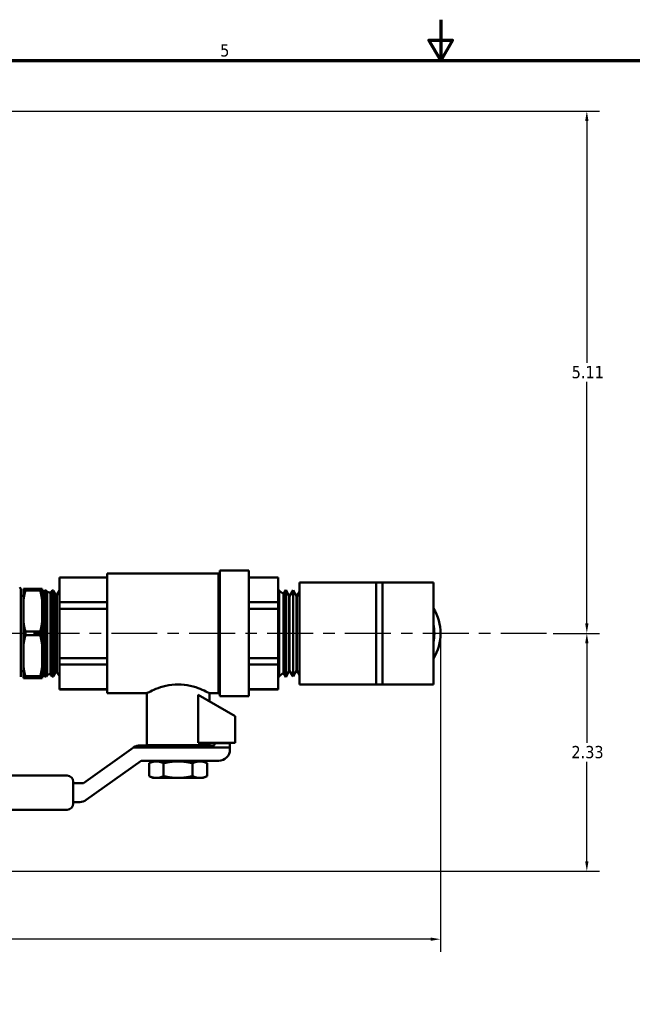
# Model space of a CAD drawing. Header units: inches. Extents: x 0.1 to 33.9, y 0.6 to 21.4.
# Tile 50 of 82: x 12.9 to 18.9, y 11.8 to 21.4. Entities that reach past the tile are written whole.
import ezdxf

# ---------------------------------------------------------------- set-up
doc = ezdxf.new("R2010")
doc.units = ezdxf.units.IN
doc.header["$MEASUREMENT"] = 0
doc.linetypes.add('CHAIN', pattern=[0.7087, 0.4724, -0.0591, 0.1181, -0.0591])
for name, color, linetype, lineweight in [('Border (ANSI)', 7, 'Continuous', 70), ('Centerline (ANSI)', 7, 'Continuous', 25), ('Dimension (ANSI)', 7, 'Continuous', 25), ('Visible (ANSI)', 7, 'Continuous', 50)]:
    doc.layers.add(name, color=color, linetype=linetype, lineweight=lineweight)
doc.styles.add('Note Text (ANSI)', font='tahoma.ttf')
doc.dimstyles.new('Default (ANSI)', dxfattribs={"dimtxt": 0.12, "dimasz": 0.098425, "dimexe": 0.125, "dimexo": 0.0625, "dimgap": 0.031496, "dimtad": 0, "dimtih": 1, "dimtoh": 1, "dimrnd": 1e-08, "dimzin": 4, "dimdsep": 46, "dimtxsty": 'Note Text (ANSI)', "dimcen": 0.09, "dimdle": 0.393701, "dimclrd": 256, "dimclre": 256, "dimclrt": 256, "dimadec": 0, "dimazin": 1, "dimtfac": 1, "dimtofl": 0, "dimtmove": 0, "dimatfit": 3, "dimfxl": 1, "dimtolj": 1, "dimtzin": 4, "dimlwd": -1, "dimlwe": -1, "dimarcsym": 0})

# ---------------------------------------------------------------- blocks, each defined once
blk = doc.blocks.new('Borders Default Border')
at = {"layer": 'Border (ANSI)', "flags": 128}
for points in [[(17, 21.4), (17, 21), (16.8845, 21.2), (17.1155, 21.2), (17, 21)], [(0.5, 1), (0.5, 21), (33.5, 21), (33.5, 1), (0.5, 1)]]:
    blk.add_lwpolyline(points, dxfattribs=at)
at = {"layer": 'Border (ANSI)', "insert": (14.8399, 21.0375), "char_height": 0.12, "attachment_point": 7, "style": 'Note Text (ANSI)'}
blk.add_mtext('5', dxfattribs=at)
blk = doc.blocks.new('*D10')
at = {"layer": 'Defpoints', "color": 0, "transparency": 16777216}
for p in [(16.998, 15.3938), (5.2337, 15.2507), (16.998, 12.4017)]:
    blk.add_point(p, dxfattribs=at)
at = {"layer": 'Dimension (ANSI)', "transparency": 16777216}
for p, q in [((16.998, 15.3313), (16.998, 12.2767)), ((5.2337, 15.1882), (5.2337, 12.2767)), ((5.3321, 12.4017), (10.891, 12.4017)), ((16.8996, 12.4017), (11.3407, 12.4017))]:
    blk.add_line(p, q, dxfattribs=at)
for points in [[(5.3321, 12.4181), (5.3321, 12.3853), (5.2337, 12.4017)], [(16.8996, 12.4181), (16.8996, 12.3853), (16.998, 12.4017)]]:
    blk.add_solid(points, dxfattribs=at)
at = {"layer": 'Dimension (ANSI)', "transparency": 16777216, "insert": (10.9225, 12.464), "char_height": 0.12, "attachment_point": 1, "style": 'Note Text (ANSI)'}
blk.add_mtext('\\A1;11.76', dxfattribs=at)
blk = doc.blocks.new('*D12')
at = {"layer": 'Defpoints', "color": 0, "transparency": 16777216}
for p in [(18.0364, 15.3938), (18.4301, 15.3938), (8.0316, 13.0667)]:
    blk.add_point(p, dxfattribs=at)
at = {"layer": 'Dimension (ANSI)', "transparency": 16777216}
for p, q in [((18.0989, 15.3938), (18.5551, 15.3938)), ((18.4301, 15.2954), (18.4301, 14.3243)), ((18.4301, 13.1651), (18.4301, 14.1363)), ((8.0941, 13.0667), (18.5551, 13.0667))]:
    blk.add_line(p, q, dxfattribs=at)
for points in [[(18.4137, 15.2954), (18.4465, 15.2954), (18.4301, 15.3938)], [(18.4137, 13.1651), (18.4465, 13.1651), (18.4301, 13.0667)]]:
    blk.add_solid(points, dxfattribs=at)
at = {"layer": 'Dimension (ANSI)', "transparency": 16777216, "insert": (18.279, 14.2928), "char_height": 0.12, "attachment_point": 1, "style": 'Note Text (ANSI)'}
blk.add_mtext('\\A1;2.33', dxfattribs=at)
blk = doc.blocks.new('*D13')
at = {"layer": 'Defpoints', "color": 0, "transparency": 16777216}
for p in [(9.1384, 20.506), (18.0364, 15.3938), (18.4301, 15.3938)]:
    blk.add_point(p, dxfattribs=at)
at = {"layer": 'Dimension (ANSI)', "transparency": 16777216}
for p, q in [((9.2009, 20.506), (18.5551, 20.506)), ((18.4301, 20.4076), (18.4301, 18.0428)), ((18.4301, 15.4922), (18.4301, 17.8569)), ((18.0989, 15.3938), (18.5551, 15.3938))]:
    blk.add_line(p, q, dxfattribs=at)
for points in [[(18.4137, 20.4076), (18.4465, 20.4076), (18.4301, 20.506)], [(18.4137, 15.4922), (18.4465, 15.4922), (18.4301, 15.3938)]]:
    blk.add_solid(points, dxfattribs=at)
at = {"layer": 'Dimension (ANSI)', "transparency": 16777216, "insert": (18.2816, 18.0113), "char_height": 0.12, "attachment_point": 1, "style": 'Note Text (ANSI)'}
blk.add_mtext('\\A1;5.11', dxfattribs=at)

msp = doc.modelspace()

# ---------------------------------------------------------------- linework, layer by layer
at = {"layer": 'Centerline (ANSI)', "linetype": 'CHAIN', "ltscale": 0.952448}
msp.add_line((18.0364, 15.3938), (11.122, 15.3938), dxfattribs=at)
at = {"layer": 'Visible (ANSI)'}
for p, q in [((14.8357, 16.0088), (14.8357, 14.7788)), ((15.1214, 16.0088), (14.8357, 16.0088)), ((15.1214, 16.0088), (15.1214, 14.7788)), ((13.2672, 15.9419), (13.2672, 15.9407)), ((13.7343, 15.9419), (13.2672, 15.9419)), ((13.2672, 15.6991), (13.2672, 15.9407)), ((13.2672, 15.9407), (13.7343, 15.9407)), ((13.7343, 15.9792), (13.7343, 14.8084)), ((14.8235, 15.9792), (13.7343, 15.9792)), ((14.8235, 15.9792), (14.8357, 15.9915)), ((14.8235, 15.9792), (14.8235, 14.8084)), ((15.4072, 15.9419), (15.1214, 15.9419)), ((15.1214, 15.9407), (15.4072, 15.9407)), ((15.4072, 15.9419), (15.4072, 15.9407)), ((15.4072, 15.9407), (15.4072, 15.6991)), ((12.8894, 15.8179), (12.8894, 14.9697)), ((12.933, 15.8313), (12.9144, 15.8313)), ((12.9144, 15.8313), (12.9144, 15.7213)), ((13.0778, 15.8313), (12.933, 15.8313)), ((12.933, 15.8134), (12.933, 15.8313)), ((12.933, 15.8134), (13.0778, 15.8134)), ((13.0965, 15.8313), (13.0778, 15.8313)), ((13.0778, 15.8134), (13.0778, 15.8313)), ((13.0965, 15.7213), (13.0965, 15.8313)), ((13.1181, 15.8075), (13.0965, 15.8138)), ((13.1181, 15.8075), (13.122, 15.8138)), ((13.1181, 14.9801), (13.1181, 15.8075)), ((13.122, 15.8138), (13.122, 14.9738)), ((13.122, 15.8138), (13.1374, 15.8138)), ((13.1374, 14.9738), (13.1374, 15.8138)), ((13.145, 15.7997), (13.1374, 15.8138)), ((13.1798, 15.7896), (13.1948, 15.8138)), ((13.1948, 15.8138), (13.1948, 14.9738)), ((13.1948, 15.8138), (13.2076, 15.8138)), ((13.2076, 14.9738), (13.2076, 15.8138)), ((13.2281, 15.7755), (13.2076, 15.8138)), ((13.2415, 15.7717), (13.2672, 15.8131)), ((15.4097, 15.8185), (15.4072, 15.8204)), ((15.4097, 15.8185), (15.4108, 15.8203)), ((15.4097, 14.9691), (15.4097, 15.8185)), ((15.4108, 15.8203), (15.4108, 14.9673)), ((15.4135, 15.8202), (15.4108, 15.8203)), ((15.4135, 15.8202), (15.4135, 14.9673)), ((15.418, 15.812), (15.4135, 15.8202)), ((15.418, 15.812), (15.418, 14.9756)), ((15.4587, 15.7801), (15.418, 15.812)), ((15.4587, 15.7801), (15.4822, 15.8181)), ((15.4822, 15.8181), (15.4822, 14.9695)), ((15.4849, 15.818), (15.4822, 15.8181)), ((15.4849, 15.818), (15.4849, 14.9696)), ((15.5161, 15.7599), (15.4849, 15.818)), ((15.5188, 15.7598), (15.5536, 15.8159)), ((15.5536, 15.8159), (15.5536, 14.9717)), ((15.5563, 15.8158), (15.5536, 15.8159)), ((15.5563, 15.8158), (15.5563, 14.9718)), ((15.5875, 15.7576), (15.5563, 15.8158)), ((15.6172, 15.8938), (15.6172, 14.8938)), ((15.6172, 15.8938), (16.3672, 15.8938)), ((16.3672, 15.8938), (16.3672, 14.8938)), ((16.3672, 15.8938), (16.4297, 15.8938)), ((16.4297, 15.8938), (16.4297, 14.8938)), ((16.4297, 15.8938), (16.7397, 15.8938)), ((16.9272, 15.8938), (16.7397, 15.8938)), ((16.9272, 15.8938), (16.9272, 14.8938)), ((12.9144, 15.7617), (12.8894, 15.7617)), ((12.9144, 15.5037), (12.9144, 15.7213)), ((13.0965, 15.5037), (13.0965, 15.7213)), ((13.145, 15.7997), (13.145, 14.9879)), ((13.1798, 15.7896), (13.145, 15.7997)), ((13.1798, 14.998), (13.1798, 15.7896)), ((13.2281, 15.7755), (13.2281, 15.0121)), ((13.2415, 15.7717), (13.2281, 15.7755)), ((13.2415, 15.0159), (13.2415, 15.7717)), ((15.4587, 15.0075), (15.4587, 15.7801)), ((15.5161, 15.7599), (15.5161, 15.0277)), ((15.5188, 15.7598), (15.5161, 15.7599)), ((15.5188, 15.7598), (15.5188, 15.0278)), ((15.5875, 15.7576), (15.5875, 15.03)), ((15.5902, 15.7576), (15.5875, 15.7576)), ((15.5902, 15.7576), (15.6172, 15.801)), ((15.5902, 15.7576), (15.5902, 15.03)), ((13.2672, 15.6991), (13.2672, 15.6354)), ((13.7343, 15.6991), (13.2672, 15.6991)), ((13.2672, 15.1522), (13.2672, 15.6354)), ((13.2672, 15.6354), (13.7343, 15.6354)), ((15.4072, 15.6991), (15.1214, 15.6991)), ((15.1214, 15.6354), (15.4072, 15.6354)), ((15.4072, 15.6991), (15.4072, 15.6354)), ((15.4072, 15.6354), (15.4072, 15.1522)), ((12.9144, 15.5037), (12.9144, 15.2838)), ((13.0965, 15.2838), (13.0965, 15.5037)), ((13.0778, 15.4117), (12.933, 15.4117)), ((12.933, 15.3759), (12.933, 15.4117)), ((12.933, 15.3759), (13.0778, 15.3759)), ((13.0778, 15.3759), (13.0778, 15.4117)), ((12.9144, 15.0662), (12.9144, 15.2838)), ((13.0965, 15.0662), (13.0965, 15.2838)), ((13.2672, 15.1522), (13.2672, 15.0885)), ((13.7343, 15.1522), (13.2672, 15.1522)), ((15.4072, 15.1522), (15.1214, 15.1522)), ((15.4072, 15.1522), (15.4072, 15.0885)), ((12.9144, 15.0662), (12.9144, 14.9563)), ((13.0965, 14.9563), (13.0965, 15.0662)), ((13.2672, 14.8469), (13.2672, 15.0885)), ((13.2672, 15.0885), (13.7343, 15.0885)), ((15.1214, 15.0885), (15.4072, 15.0885)), ((15.4072, 15.0885), (15.4072, 14.8469)), ((12.9144, 15.0259), (12.8894, 15.0259)), ((12.9144, 14.9563), (12.933, 14.9563)), ((13.0778, 14.9742), (12.933, 14.9742)), ((12.933, 14.9563), (12.933, 14.9742)), ((12.933, 14.9563), (13.0778, 14.9563)), ((13.0778, 14.9563), (13.0778, 14.9742)), ((13.0778, 14.9563), (13.0965, 14.9563)), ((13.1181, 14.9801), (13.0965, 14.9738)), ((13.1181, 14.9801), (13.122, 14.9738)), ((13.122, 14.9738), (13.1374, 14.9738)), ((13.145, 14.9879), (13.1374, 14.9738)), ((13.1798, 14.998), (13.145, 14.9879)), ((13.1798, 14.998), (13.1948, 14.9738)), ((13.1948, 14.9738), (13.2076, 14.9738)), ((13.2281, 15.0121), (13.2076, 14.9738)), ((13.2415, 15.0159), (13.2281, 15.0121)), ((13.2415, 15.0159), (13.2672, 14.9745)), ((15.4097, 14.9691), (15.4072, 14.9671)), ((15.4097, 14.9691), (15.4108, 14.9673)), ((15.4135, 14.9673), (15.4108, 14.9673)), ((15.418, 14.9756), (15.4135, 14.9673)), ((15.4587, 15.0075), (15.418, 14.9756)), ((15.4587, 15.0075), (15.4822, 14.9695)), ((15.4849, 14.9696), (15.4822, 14.9695)), ((15.5161, 15.0277), (15.4849, 14.9696)), ((15.5188, 15.0278), (15.5161, 15.0277)), ((15.5188, 15.0278), (15.5536, 14.9717)), ((15.5563, 14.9718), (15.5536, 14.9717)), ((15.5875, 15.03), (15.5563, 14.9718)), ((15.5902, 15.03), (15.5875, 15.03)), ((15.5902, 15.03), (15.6172, 14.9866)), ((13.7343, 14.8469), (13.2672, 14.8469)), ((13.2672, 14.8469), (13.2672, 14.8457)), ((13.7343, 14.8457), (13.2672, 14.8457)), ((15.4072, 14.8469), (15.1214, 14.8469)), ((15.4072, 14.8457), (15.1214, 14.8457)), ((15.4072, 14.8469), (15.4072, 14.8457)), ((15.6172, 14.8938), (16.3672, 14.8938)), ((16.3672, 14.8938), (16.4297, 14.8938)), ((16.4297, 14.8938), (16.7397, 14.8938)), ((16.9272, 14.8938), (16.7397, 14.8938)), ((14.1207, 14.8084), (13.7343, 14.8084)), ((14.1207, 14.3017), (14.1207, 14.8084)), ((14.6257, 14.3224), (14.6257, 14.793)), ((14.9857, 14.5852), (14.6257, 14.793)), ((14.8235, 14.8084), (14.7357, 14.8084)), ((14.7357, 14.7296), (14.7357, 14.8084)), ((14.8235, 14.8084), (14.8357, 14.7961)), ((15.1214, 14.7788), (14.8357, 14.7788)), ((14.9857, 14.5852), (14.9857, 14.3224)), ((13.992, 14.278), (13.5033, 13.9296)), ((13.9926, 14.2784), (14.9357, 14.2784)), ((14.0559, 14.2984), (14.7757, 14.2984)), ((14.7357, 14.3017), (14.1207, 14.3017)), ((14.2896, 14.3004), (14.2866, 14.3017)), ((14.2896, 14.3004), (14.3027, 14.3017)), ((14.2896, 14.3004), (14.2898, 14.2984)), ((14.3476, 14.2984), (14.3797, 14.3017)), ((14.5675, 14.2984), (14.5721, 14.3017)), ((14.9857, 14.3224), (14.6257, 14.3224)), ((14.7357, 14.3017), (14.7357, 14.3224)), ((14.7857, 14.3191), (14.7857, 14.3224)), ((14.7857, 14.3084), (14.7857, 14.3191)), ((14.7857, 14.3191), (14.9357, 14.3191)), ((14.9357, 14.3191), (14.9357, 14.3224)), ((14.9357, 14.2784), (14.9357, 14.3191)), ((14.9357, 14.2584), (14.9357, 14.2784)), ((13.5294, 13.764), (14.0661, 14.1466)), ((14.0719, 14.1484), (14.8257, 14.1484)), ((14.1822, 14.1417), (14.1441, 14.1239)), ((14.1441, 13.9972), (14.1441, 14.1239)), ((14.2151, 14.1417), (14.1822, 14.1417)), ((14.4282, 14.1417), (14.2151, 14.1417)), ((14.2896, 14.1441), (14.2799, 14.1484)), ((14.2861, 13.9972), (14.2861, 14.1239)), ((14.2896, 14.1441), (14.3319, 14.1484)), ((14.2896, 14.1441), (14.2898, 14.1417)), ((14.3429, 14.1417), (14.4089, 14.1484)), ((14.6412, 14.1417), (14.4282, 14.1417)), ((14.5669, 14.1417), (14.5762, 14.1484)), ((14.5702, 13.9972), (14.5702, 14.1239)), ((14.6742, 14.1417), (14.6412, 14.1417)), ((14.6742, 14.1417), (14.7122, 14.1239)), ((14.7122, 13.9972), (14.7122, 14.1239)), ((10.8737, 14.0027), (13.3407, 14.0027)), ((14.1822, 13.9794), (14.1441, 13.9972)), ((14.2151, 13.9794), (14.1822, 13.9794)), ((14.4282, 13.9794), (14.2151, 13.9794)), ((14.6412, 13.9794), (14.4282, 13.9794)), ((14.6742, 13.9794), (14.6412, 13.9794)), ((14.6742, 13.9794), (14.7122, 13.9972)), ((13.4007, 13.9427), (13.4007, 13.7285)), ((13.4975, 13.9277), (13.4007, 13.9277)), ((13.4007, 13.7435), (13.4655, 13.7435)), ((13.3407, 13.6685), (10.8737, 13.6685))]:
    msp.add_line(p, q, dxfattribs=at)
for centre, radius, start, end in [((12.8494, 15.8179), 0.04, 0, 46.56746), ((16.5392, 15.3938), 0.4589, 327.73522, 32.26478), ((16.5392, 15.3938), 0.3981, 347.05258, 12.94742), ((14.0559, 14.1884), 0.11, 125.0968, 125.48636), ((14.0559, 14.1884), 0.11, 90, 125.0968), ((14.7757, 14.3084), 0.01, 270, 0), ((14.8257, 14.2584), 0.11, 270, 0), ((14.0719, 14.1384), 0.01, 90, 125.48636), ((13.3407, 13.9427), 0.06, 0, 90), ((13.4975, 13.9377), 0.01, 270, 305.48636), ((13.3407, 13.7285), 0.06, 270, 0), ((13.4655, 13.8535), 0.11, 270, 305.48636)]:
    msp.add_arc(centre, radius, start, end, dxfattribs=at)
for points, weights in [([(12.9144, 15.7213), (12.9209, 15.7654), (12.933, 15.8134)], [1.53200046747, 1.50825537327, 1.46629741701]), ([(13.0778, 15.8134), (13.0899, 15.7654), (13.0965, 15.7213)], [1.46629741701, 1.50825537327, 1.53200046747]), ([(12.933, 15.4117), (12.9209, 15.4596), (12.9144, 15.5037)], [1.46629741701, 1.50825537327, 1.53200046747]), ([(13.0965, 15.5037), (13.0899, 15.4596), (13.0778, 15.4117)], [1.53200046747, 1.50825537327, 1.46629741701]), ([(12.9144, 15.2838), (12.9209, 15.3279), (12.933, 15.3759)], [1.53200046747, 1.50825537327, 1.46629741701]), ([(13.0778, 15.3759), (13.0899, 15.3279), (13.0965, 15.2838)], [1.46629741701, 1.50825537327, 1.53200046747]), ([(12.933, 14.9742), (12.9209, 15.0221), (12.9144, 15.0662)], [1.46629741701, 1.50825537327, 1.53200046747]), ([(13.0965, 15.0662), (13.0899, 15.0221), (13.0778, 14.9742)], [1.53200046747, 1.50825537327, 1.46629741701]), ([(14.2151, 14.1417), (14.1822, 14.1417), (14.1441, 14.1239)], [1.87889902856, 1.87889902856, 1.74400014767]), ([(14.2861, 14.1239), (14.2481, 14.1417), (14.2151, 14.1417)], [1.74400014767, 1.87889902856, 1.87889902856]), ([(14.4282, 14.1417), (14.3622, 14.1417), (14.2861, 14.1239)], [1.87889902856, 1.87889902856, 1.74400014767]), ([(14.5702, 14.1239), (14.4941, 14.1417), (14.4282, 14.1417)], [1.74400014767, 1.87889902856, 1.87889902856]), ([(14.6412, 14.1417), (14.6082, 14.1417), (14.5702, 14.1239)], [1.87889902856, 1.87889902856, 1.74400014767]), ([(14.7122, 14.1239), (14.6742, 14.1417), (14.6412, 14.1417)], [1.74400014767, 1.87889902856, 1.87889902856]), ([(14.1441, 13.9972), (14.1822, 13.9794), (14.2151, 13.9794)], [1.74400014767, 1.87889902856, 1.87889902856]), ([(14.2151, 13.9794), (14.2481, 13.9794), (14.2861, 13.9972)], [1.87889902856, 1.87889902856, 1.74400014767]), ([(14.2861, 13.9972), (14.3622, 13.9794), (14.4282, 13.9794)], [1.74400014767, 1.87889902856, 1.87889902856]), ([(14.4282, 13.9794), (14.4941, 13.9794), (14.5702, 13.9972)], [1.87889902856, 1.87889902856, 1.74400014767]), ([(14.5702, 13.9972), (14.6082, 13.9794), (14.6412, 13.9794)], [1.74400014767, 1.87889902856, 1.87889902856]), ([(14.6412, 13.9794), (14.6742, 13.9794), (14.7122, 13.9972)], [1.87889902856, 1.87889902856, 1.74400014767])]:
    msp.add_rational_spline(points, weights, degree=2, dxfattribs=at)
for points, knots in [([(14.7357, 14.8084), (14.7357, 14.8084), (14.7276, 14.8127), (14.696, 14.8284), (14.6724, 14.8395), (14.6187, 14.861), (14.5846, 14.8729), (14.5092, 14.8904), (14.4677, 14.8956), (14.3886, 14.8956), (14.3471, 14.8904), (14.2717, 14.8729), (14.2376, 14.861), (14.1839, 14.8395), (14.1603, 14.8284), (14.1287, 14.8127), (14.1207, 14.8084), (14.1207, 14.8084)], [1.203837, 1.203837, 1.203837, 1.203837, 1.50428, 1.50428, 1.804724, 1.804724, 2.106199, 2.106199, 2.407674, 2.407674, 2.709148, 2.709148, 3.010623, 3.010623, 3.311067, 3.311067, 3.611511, 3.611511, 3.611511, 3.611511]), ([(14.46, 14.3017), (14.4593, 14.3016), (14.4586, 14.3015), (14.4579, 14.3015), (14.4485, 14.3005), (14.4388, 14.2995), (14.4291, 14.2984)], [0.0137769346, 0.0137769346, 0.0137769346, 0.0137769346, 0.0138308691, 0.0138308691, 0.0138308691, 0.0145660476, 0.0145660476, 0.0145660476, 0.0145660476]), ([(14.4917, 14.2984), (14.4991, 14.2992), (14.5064, 14.3), (14.5132, 14.3008), (14.516, 14.3011), (14.5187, 14.3014), (14.5214, 14.3017)], [0.0114693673, 0.0114693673, 0.0114693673, 0.0114693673, 0.0120926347, 0.0120926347, 0.0120926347, 0.0123488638, 0.0123488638, 0.0123488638, 0.0123488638]), ([(14.4884, 14.1484), (14.4878, 14.1484), (14.4872, 14.1483), (14.4866, 14.1482), (14.4773, 14.1473), (14.4677, 14.1463), (14.4579, 14.1452), (14.4482, 14.1442), (14.4381, 14.1431), (14.4281, 14.1421), (14.4269, 14.1419), (14.4258, 14.1418), (14.4247, 14.1417)], [0.013018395, 0.013018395, 0.013018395, 0.013018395, 0.013067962, 0.013067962, 0.013067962, 0.013830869, 0.013830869, 0.013830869, 0.014593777, 0.014593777, 0.014593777, 0.014680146, 0.014680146, 0.014680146, 0.014680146]), ([(14.4873, 14.1417), (14.4963, 14.1427), (14.5051, 14.1436), (14.5132, 14.1445), (14.5215, 14.1455), (14.5292, 14.1463), (14.5363, 14.1471), (14.5405, 14.1476), (14.5444, 14.148), (14.5481, 14.1484)], [0.011347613, 0.011347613, 0.011347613, 0.011347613, 0.012092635, 0.012092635, 0.012092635, 0.012855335, 0.012855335, 0.012855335, 0.01330143, 0.01330143, 0.01330143, 0.01330143])]:
    msp.add_open_spline(points, degree=3, knots=knots, dxfattribs=at)

# ---------------------------------------------------------------- block references
msp.add_blockref('Borders Default Border', (0, 0))

# ---------------------------------------------------------------- dimensions: what is measured, and where the dimension line sits
at = {"layer": 'Dimension (ANSI)'}
for base, p1, p2, angle, override, picture, middle in [((18.4301, 15.3938), (9.1384, 20.506), (18.0364, 15.3938), 90, {"dimgap": 0.031496, "dimdec": 2, "dimtol": 0, "dimlim": 0, "dimtp": 0, "dimtm": 0, "dimtdec": 2, "dimatfit": 1}, '*D13', (18.4301, 17.9499)), ((16.998, 12.4017), (5.2337, 15.2507), (16.998, 15.3938), 180, {"dimgap": 0.031496, "dimtih": 0, "dimtoh": 0, "dimdec": 2, "dimtol": 0, "dimlim": 0, "dimtp": 0, "dimtm": 0, "dimtdec": 2, "dimatfit": 1}, '*D10', (11.1159, 12.4017)), ((18.4301, 15.3938), (8.0316, 13.0667), (18.0364, 15.3938), 90, {"dimgap": 0.031496, "dimdec": 2, "dimtol": 0, "dimlim": 0, "dimtp": 0, "dimtm": 0, "dimtdec": 2, "dimatfit": 1}, '*D12', (18.4301, 14.2303))]:
    dim = msp.add_linear_dim(base=base, p1=p1, p2=p2, angle=angle, dimstyle='Default (ANSI)', override=override, dxfattribs=at)
    dim.commit()
    dim.dimension.update_dxf_attribs({"geometry": picture, "text_midpoint": middle, "dimtype": 160})

doc.saveas('drawing.dxf')
